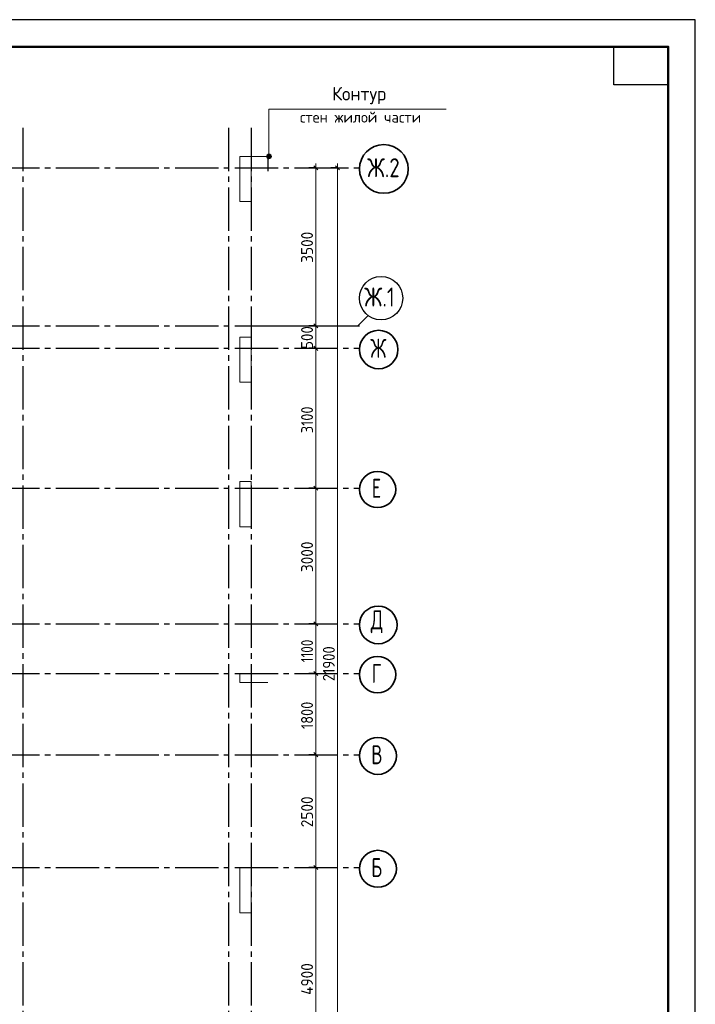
# Model space of a CAD drawing. Header units: millimetres. Extents: x 0 to 50400, y 0 to 35640.
# Tile 16 of 16: x 35444 to 50400, y 13834 to 35640. Entities that reach past the tile are written whole.
import ezdxf

# ---------------------------------------------------------------- set-up
doc = ezdxf.new("R2010")
doc.units = ezdxf.units.MM
doc.linetypes.add('______5', pattern=[1320, 960, -120, 120, -120])
for name, color, linetype, lineweight in [('Standard', 7, 'Continuous', 25), ('Общий01', 7, 'Continuous', 13), ('Размерная линия_ общее', 7, 'Continuous', 13)]:
    doc.layers.add(name, color=color, linetype=linetype, lineweight=lineweight)
doc.layers.add('Колонна_ бетон', color=7, linetype='Continuous', lineweight=50, true_color=0xb4b496)
doc.layers.add('Стена_ бетон несущ.', color=7, linetype='Continuous', lineweight=70, true_color=0xb4b496)
doc.layers.add('Оси', color=7, linetype='______5', true_color=0x656565)
doc.styles.add('ISOCPEUR', font='txt')

msp = doc.modelspace()

# ---------------------------------------------------------------- hatches: boundary and pattern name
at = {"layer": 'Общий01', "linetype": 'Continuous', "lineweight": 13, "transparency": 33554687}
for points in [[(41008, 32639), (40915, 32639), (40908, 32612)], [(41008, 32639), (40908, 32612), (41016, 32612)], [(41008, 32639), (40915, 32639), (40908, 32612)], [(41008, 32639), (40908, 32612), (41016, 32612)], [(41016, 32612), (40908, 32612), (40915, 32585)], [(41016, 32612), (40908, 32612), (40915, 32585)], [(40989, 32659), (40935, 32659), (40915, 32639)], [(40989, 32659), (40915, 32639), (41008, 32639)], [(40989, 32659), (40935, 32659), (40915, 32639)], [(40989, 32659), (40915, 32639), (41008, 32639)], [(41016, 32612), (40915, 32585), (41008, 32585)], [(41016, 32612), (40915, 32585), (41008, 32585)], [(41008, 32585), (40915, 32585), (40935, 32566)], [(41008, 32585), (40915, 32585), (40935, 32566)], [(40935, 32659), (40989, 32659), (40962, 32666)], [(40935, 32659), (40989, 32659), (40962, 32666)], [(41008, 32585), (40935, 32566), (40989, 32566)], [(41008, 32585), (40935, 32566), (40989, 32566)], [(40989, 32566), (40935, 32566), (40962, 32558)], [(40989, 32566), (40935, 32566), (40962, 32558)]]:
    msp.add_hatch(color=7, dxfattribs=at).paths.add_polyline_path(points)

# ---------------------------------------------------------------- linework, layer by layer
at = {"layer": 'Standard', "color": 7, "linetype": 'Continuous', "lineweight": 35, "transparency": 33554687}
for p, q in [((49800, 33120), (49800, 24600)), ((49800, 32640), (49800, 24120))]:
    msp.add_line(p, q, dxfattribs=at)
at = {"layer": 'Standard', "color": 7, "linetype": 'Continuous', "lineweight": 50, "transparency": 33554687}
msp.add_line((49800, 32520), (49800, 27840), dxfattribs=at)
at = {"layer": 'Standard', "color": 7, "linetype": 'Continuous', "lineweight": 25, "transparency": 33554687}
for points in [[(0, 0), (50400, 0), (50400, 35640), (0, 35640), (0, 0)], [(49800, 35040), (49800, 34200), (48600, 34200), (48600, 35040), (49800, 35040)]]:
    msp.add_lwpolyline(points, close=True, dxfattribs=at)
at = {"layer": 'Standard', "color": 7, "linetype": 'Continuous', "lineweight": 13, "transparency": 33554687}
msp.add_lwpolyline([(50400, 35640), (0, 35640), (0, 0), (50400, 0), (50400, 35640)], dxfattribs=at)
at = {"layer": 'Standard', "color": 7, "linetype": 'Continuous', "lineweight": 50, "transparency": 33554687}
msp.add_lwpolyline([(2400, 35040), (49800, 35040), (49800, 600), (2400, 600), (2400, 35040)], close=True, dxfattribs=at)
at = {"layer": 'Колонна_ бетон', "color": 251, "linetype": 'Continuous', "lineweight": 13, "true_color": 0x575757, "transparency": 33554687}
for p, q in [((40315, 28612), (40315, 27612)), ((40565, 28612), (40315, 28612)), ((40565, 27612), (40565, 28612)), ((40315, 27612), (40565, 27612)), ((40315, 25412), (40315, 24412)), ((40565, 25412), (40315, 25412)), ((40565, 24412), (40565, 25412)), ((40315, 24412), (40565, 24412)), ((40315, 21162), (40315, 20962)), ((40939, 21162), (40315, 21162)), ((40315, 20962), (40939, 20962)), ((40315, 16862), (40315, 15862)), ((40565, 16862), (40315, 16862)), ((40565, 15862), (40565, 16862)), ((40315, 15862), (40565, 15862))]:
    msp.add_line(p, q, dxfattribs=at)
at = {"layer": 'Общий01', "color": 7, "linetype": 'Continuous', "lineweight": 13, "transparency": 33554687}
for p, q in [((40908, 32612), (40908, 32612)), ((40908, 32612), (40908, 32612)), ((40962, 32666), (40962, 32666)), ((40962, 32666), (40962, 32666)), ((40962, 32558), (40962, 32558)), ((40962, 32558), (40962, 32558)), ((41016, 32612), (41016, 32612)), ((41016, 32612), (41016, 32612))]:
    msp.add_line(p, q, dxfattribs=at)
msp.add_lwpolyline([(44882, 33656), (40962, 33656), (40962, 32612)], dxfattribs=at)
msp.add_lwpolyline([(44882, 33656), (40962, 33656), (40962, 32612)], dxfattribs=at)
msp.add_circle((40962, 32612), 54, dxfattribs=at)
msp.add_circle((40962, 32612), 54, dxfattribs=at)
at = {"layer": 'Оси', "color": 8, "linetype": '______5', "lineweight": -3, "transparency": 33554687}
for p, q in [((35515, 33247), (35515, 8317)), ((40065, 33247), (40065, 8317)), ((40565, 33247), (40565, 8317)), ((7204, 32362), (42964, 32362)), ((7204, 28862), (42964, 28862)), ((7204, 28362), (42964, 28362)), ((7204, 25262), (42964, 25262)), ((7204, 22262), (42964, 22262)), ((7204, 21162), (42964, 21162)), ((7204, 19362), (42964, 19362)), ((7204, 16862), (42964, 16862))]:
    msp.add_line(p, q, dxfattribs=at)
at = {"layer": 'Оси', "color": 7, "linetype": 'Continuous', "lineweight": 25, "transparency": 33554687}
msp.add_lwpolyline([(40928, 28862), (42928, 28862), (43163, 29097)], dxfattribs=at)
at = {"layer": 'Оси', "color": 7, "linetype": 'Continuous', "lineweight": 35, "transparency": 33554687}
for centre, radius in [((43505, 32335), 540), ((43390, 28335), 426), ((43367, 25235), 402), ((43381, 22235), 417), ((43367, 21135), 402), ((43374, 19335), 409), ((43374, 16835), 409)]:
    msp.add_circle(centre, radius, dxfattribs=at)
at = {"layer": 'Оси', "color": 7, "linetype": 'Continuous', "lineweight": 25, "transparency": 33554687}
msp.add_circle((43443, 29473), 480, dxfattribs=at)
at = {"layer": 'Размерная линия_ общее', "color": 253, "linetype": 'Continuous', "lineweight": -3, "true_color": 0xa0a0a0, "transparency": 33554687}
for p, q in [((41997, 32362), (41847, 32362)), ((41997, 32362), (42147, 32362)), ((42480, 32362), (42330, 32362)), ((42480, 32362), (42630, 32362)), ((42480, 32362), (42648, 32362)), ((41997, 28862), (41847, 28862)), ((41997, 28862), (42147, 28862)), ((41997, 28362), (41847, 28362)), ((41997, 28362), (42147, 28362)), ((41997, 25262), (41847, 25262)), ((41997, 25262), (42147, 25262)), ((41997, 22262), (41847, 22262)), ((41997, 22262), (42147, 22262)), ((41997, 21162), (41847, 21162)), ((41997, 21162), (42147, 21162)), ((41997, 19362), (41847, 19362)), ((41997, 19362), (42147, 19362)), ((41997, 16862), (41847, 16862)), ((41997, 16862), (42147, 16862))]:
    msp.add_line(p, q, dxfattribs=at)
at = {"layer": 'Размерная линия_ общее', "color": 7, "linetype": 'Continuous', "lineweight": 25, "transparency": 33554687}
for p, q in [((42042, 32317), (41952, 32407)), ((42525, 32317), (42435, 32407)), ((42042, 28817), (41952, 28907)), ((42042, 28317), (41952, 28407)), ((42042, 25217), (41952, 25307)), ((42042, 22217), (41952, 22307)), ((42042, 21117), (41952, 21207)), ((42042, 19317), (41952, 19407)), ((42042, 16817), (41952, 16907))]:
    msp.add_line(p, q, dxfattribs=at)
at = {"layer": 'Размерная линия_ общее', "color": 7, "linetype": 'Continuous', "lineweight": 13, "transparency": 33554687}
for p, q in [((41997, 32362), (41997, 32452)), ((41997, 28862), (41997, 32362)), ((42480, 32362), (42480, 32452)), ((41997, 28362), (41997, 28862)), ((41997, 25262), (41997, 28362)), ((41997, 22262), (41997, 25262)), ((41997, 21162), (41997, 22262)), ((41997, 19362), (41997, 21162)), ((41997, 16862), (41997, 19362)), ((41997, 11962), (41997, 16862))]:
    msp.add_line(p, q, dxfattribs=at)
msp.add_lwpolyline([(42480, 10462), (42480, 20945), (42480, 20945), (42480, 32362)], dxfattribs=at)
at = {"layer": 'Стена_ бетон несущ.', "color": 251, "linetype": 'Continuous', "lineweight": 13, "true_color": 0x575757, "transparency": 33554687}
for p, q in [((40315, 32612), (40315, 31612)), ((40939, 32612), (40315, 32612)), ((40565, 31612), (40565, 32362)), ((40565, 32362), (40939, 32362)), ((40315, 31612), (40565, 31612))]:
    msp.add_line(p, q, dxfattribs=at)
at = {"layer": 'Стена_ бетон несущ.', "color": 251, "linetype": 'Continuous', "lineweight": -3, "true_color": 0x575757, "transparency": 33554687}
msp.add_line((40939, 32655), (40939, 32289), dxfattribs=at)

# ---------------------------------------------------------------- texts
at = {"layer": 'Общий01', "color": 7, "linetype": 'Continuous', "lineweight": 25, "transparency": 33554687, "attachment_point": 7, "style": 'ISOCPEUR'}
for s, insert, char_height, width in [('\\W0.96;Контур', (42360, 33769), 300, 1492.69), ('\\W0.98;стен жилой части', (41647, 33361), 240, 2876.79)]:
    msp.add_mtext(s, dxfattribs=dict(at, insert=insert, char_height=char_height, width=width))
at = {"layer": 'Оси', "color": 7, "linetype": 'Continuous', "lineweight": 35, "transparency": 33554687, "char_height": 420, "attachment_point": 7, "style": 'ISOCPEUR'}
for s, insert, width in [('\\W0.80;Ж.2', (43137, 32152), 901.61), ('\\W0.82;Ж.1', (43072, 29288), 927.63), ('\\W0.73;Ж', (43206, 28152), 520.61), ('\\W0.68;Е', (43238, 25052), 399.86), ('\\W0.72;Д', (43216, 22052), 481), ('\\W0.68;Г', (43238, 20952), 399.86), ('\\W0.70;В', (43227, 19152), 440.8), ('\\W0.70;Б', (43227, 16652), 440.8)]:
    msp.add_mtext(s, dxfattribs=dict(at, insert=insert, width=width))
at = {"layer": 'Размерная линия_ общее', "color": 7, "linetype": 'Continuous', "lineweight": 25, "transparency": 33554687, "char_height": 264, "attachment_point": 7, "rotation": 90, "style": 'ISOCPEUR'}
for s, insert, width in [('\\W0.93;3500', (41937, 30256), 861.71), ('\\W0.91;500', (41937, 28349), 674.39), ('\\W0.87;3100', (41937, 26482), 800.28), ('\\W0.93;3000', (41937, 23406), 861.71), ('\\W0.80;1100', (41937, 21409), 738.85), ('\\W0.89;21900', (42420, 20990), 988.26), ('\\W0.87;1800', (41937, 19932), 800.28), ('\\W0.93;2500', (41937, 17756), 861.71), ('\\W0.93;4900', (41937, 14043), 888.46)]:
    msp.add_mtext(s, dxfattribs=dict(at, insert=insert, width=width))

doc.saveas('drawing.dxf')
